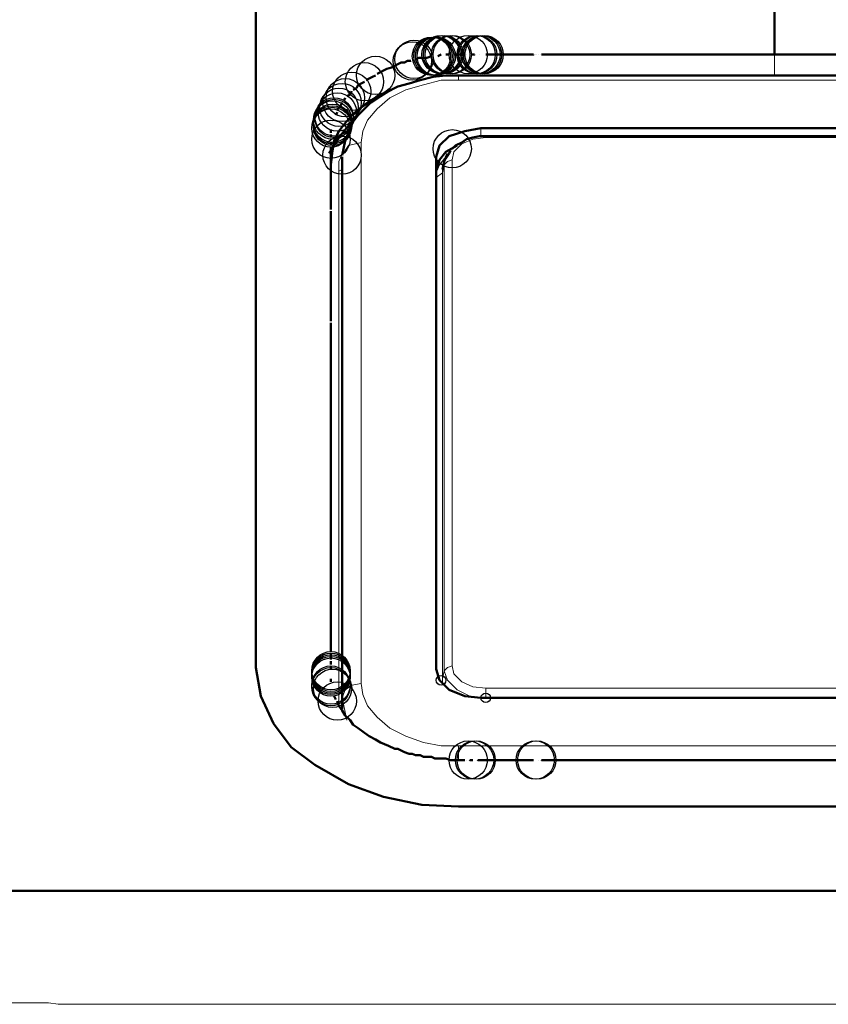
# Model space of a CAD drawing. Header units: centimetres. Extents: x -94 to 21, y -30 to 196.
# Tile 25 of 143: x -8.29 to -7.22, y -8.04 to -6.74. Entities that reach past the tile are written whole.
import ezdxf

# ---------------------------------------------------------------- set-up
doc = ezdxf.new("R2010")
doc.units = ezdxf.units.CM
doc.header["$MEASUREMENT"] = 0
doc.layers.add('Ebene 1', color=7, linetype='Continuous')

msp = doc.modelspace()

# ---------------------------------------------------------------- linework, layer by layer
at = {"layer": 'Ebene 1'}
for centre in [(-7.74328, -6.78631), (-7.74117, -6.78631), (-7.73905, -6.78631), (-7.73693, -6.78631), (-7.73058, -6.78419), (-7.72847, -6.78419), (-7.72635, -6.78419), (-7.71788, -6.78419), (-7.71577, -6.78419), (-7.6946, -6.78419), (-7.68402, -6.78419), (-7.6819, -6.78419), (-7.67767, -6.78419), (-7.67555, -6.78419), (-7.67343, -6.78419), (-7.76868, -6.79266), (-7.76657, -6.79054), (-7.81737, -6.81171), (-7.83218, -6.82017), (-7.84912, -6.83287), (-7.86605, -6.85404), (-7.86182, -6.84769), (-7.85758, -6.84134), (-7.8724, -6.86674), (-7.86817, -6.86039), (-7.87452, -6.87097), (-7.87452, -6.87521), (-7.87452, -6.87732), (-7.87452, -6.87944), (-7.8724, -6.86886), (-7.87663, -6.88156), (-7.87663, -6.89637), (-7.86182, -6.91754), (-7.71577, -6.90907), (-7.87663, -7.60122), (-7.87663, -7.60334), (-7.87663, -7.60545), (-7.87663, -7.60757), (-7.87663, -7.60969), (-7.87663, -7.62027), (-7.87663, -7.62239), (-7.87452, -7.6245), (-7.86817, -7.64144), (-7.6946, -7.71975), (-7.68613, -7.71975), (-7.68402, -7.71975), (-7.6057, -7.71975), (-7.60358, -7.71975)]:
    msp.add_ellipse(centre, major_axis=(0, 0.0254), ratio=1, dxfattribs=at)
at = {"layer": 'Ebene 1', "color": 252}
for centre in [(-7.73058, -7.61392), (-7.67132, -7.63721)]:
    msp.add_ellipse(centre, major_axis=(0, 0.00635), ratio=1, dxfattribs=at)
at = {"layer": 'Ebene 1', "lineweight": 50}
for points in [[(-7.2882, -6.78419), (-7.2882, -6.78419), (-7.2882, -6.40107), (-7.2882, -6.40107)], [(-7.97612, -6.92389), (-7.97612, -6.92389), (-7.97612, -6.59157), (-7.97612, -6.59157)], [(-7.76445, -6.79054), (-7.76445, -6.79054), (-7.76022, -6.78842), (-7.76022, -6.78842)], [(-7.74963, -6.78842), (-7.74963, -6.78842), (-7.74328, -6.78631), (-7.74328, -6.78631)], [(-7.73482, -6.78631), (-7.73482, -6.78631), (-7.73058, -6.78419), (-7.73058, -6.78419)], [(-7.2882, -6.78419), (-7.2882, -6.78419), (-7.08923, -6.78419), (-7.08923, -6.78419)], [(-7.80255, -6.80324), (-7.80255, -6.80324), (-7.7962, -6.80112), (-7.7962, -6.80112)], [(-7.7835, -6.79477), (-7.7835, -6.79477), (-7.77927, -6.79477), (-7.77927, -6.79477)], [(-7.77927, -6.79477), (-7.77927, -6.79477), (-7.77503, -6.79266), (-7.77503, -6.79266)], [(-7.8216, -6.81382), (-7.8216, -6.81382), (-7.81737, -6.81171), (-7.81737, -6.81171)], [(-7.81525, -6.80959), (-7.81525, -6.80959), (-7.81102, -6.80747), (-7.81102, -6.80747)], [(-7.81102, -6.80747), (-7.81102, -6.80747), (-7.80678, -6.80536), (-7.80678, -6.80536)], [(-7.80678, -6.80536), (-7.80678, -6.80536), (-7.80255, -6.80324), (-7.80255, -6.80324)], [(-7.74117, -6.81382), (-7.74117, -6.81382), (-7.7581, -6.81805), (-7.7581, -6.81805)], [(-7.72423, -6.8117), (-7.72423, -6.8117), (-7.74117, -6.81382), (-7.74117, -6.81382)], [(-7.7073, -6.8117), (-7.7073, -6.8117), (-7.72423, -6.8117), (-7.72423, -6.8117)], [(-7.847, -6.83076), (-7.847, -6.83076), (-7.84277, -6.82864), (-7.84277, -6.82864)], [(-7.84277, -6.82864), (-7.84277, -6.82864), (-7.84065, -6.82441), (-7.84065, -6.82441)], [(-7.84065, -6.82441), (-7.84065, -6.82441), (-7.83642, -6.82229), (-7.83642, -6.82229)], [(-7.83642, -6.82229), (-7.83642, -6.82229), (-7.83218, -6.82017), (-7.83218, -6.82017)], [(-7.78773, -6.82652), (-7.78773, -6.82652), (-7.80043, -6.83287), (-7.80043, -6.83287)], [(-7.8597, -6.84557), (-7.8597, -6.84557), (-7.85758, -6.84134), (-7.85758, -6.84134)], [(-7.85547, -6.83922), (-7.85547, -6.83922), (-7.85123, -6.83711), (-7.85123, -6.83711)], [(-7.85123, -6.83711), (-7.85123, -6.83711), (-7.84912, -6.83287), (-7.84912, -6.83287)], [(-7.81737, -6.84134), (-7.81737, -6.84134), (-7.83642, -6.85404), (-7.83642, -6.85404)], [(-7.81102, -6.83922), (-7.81102, -6.83922), (-7.82372, -6.84769), (-7.82372, -6.84769)], [(-7.7962, -6.83075), (-7.7962, -6.83075), (-7.81737, -6.84134), (-7.81737, -6.84134)], [(-7.80043, -6.83287), (-7.80043, -6.83287), (-7.81102, -6.83922), (-7.81102, -6.83922)], [(-7.86817, -6.85827), (-7.86817, -6.85827), (-7.86605, -6.85404), (-7.86605, -6.85404)], [(-7.86393, -6.85192), (-7.86393, -6.85192), (-7.86182, -6.84769), (-7.86182, -6.84769)], [(-7.83642, -6.85404), (-7.83642, -6.85404), (-7.84912, -6.86462), (-7.84912, -6.86462)], [(-7.87028, -6.86462), (-7.87028, -6.86462), (-7.86817, -6.86039), (-7.86817, -6.86039)], [(-7.84065, -6.86462), (-7.84065, -6.86462), (-7.847, -6.87309), (-7.847, -6.87309)], [(-7.84912, -6.87309), (-7.84912, -6.87309), (-7.86605, -6.89425), (-7.86605, -6.89425)], [(-7.847, -6.87309), (-7.847, -6.87309), (-7.85123, -6.88155), (-7.85123, -6.88155)], [(-7.86605, -6.88579), (-7.86605, -6.88579), (-7.8724, -6.89849), (-7.8724, -6.89849)], [(-7.85123, -6.88155), (-7.85123, -6.88155), (-7.85758, -6.89849), (-7.85758, -6.89849)], [(-7.72, -6.89214), (-7.72, -6.89214), (-7.7327, -6.90484), (-7.7327, -6.90484)], [(-7.69883, -6.88579), (-7.69883, -6.88579), (-7.72, -6.89214), (-7.72, -6.89214)], [(-7.67767, -6.88155), (-7.67767, -6.88155), (-7.69883, -6.88579), (-7.69883, -6.88579)], [(-7.67132, -6.89214), (-7.67132, -6.89214), (-7.67978, -6.89214), (-7.67978, -6.89214)], [(-6.69977, -6.88155), (-6.69977, -6.88155), (-7.67767, -6.88155), (-7.67767, -6.88155)], [(-6.70612, -6.89214), (-6.70612, -6.89214), (-7.67132, -6.89214), (-7.67132, -6.89214)], [(-7.86605, -6.89425), (-7.86605, -6.89425), (-7.87875, -6.91542), (-7.87875, -6.91542)], [(-7.8724, -6.89849), (-7.8724, -6.89849), (-7.87452, -6.91119), (-7.87452, -6.91119)], [(-7.85758, -6.89849), (-7.85758, -6.89849), (-7.86182, -6.91754), (-7.86182, -6.91754)], [(-7.7327, -6.90484), (-7.7327, -6.90484), (-7.73693, -6.91965), (-7.73693, -6.91965)], [(-7.70942, -6.90484), (-7.70942, -6.90484), (-7.72423, -6.9133), (-7.72423, -6.9133)], [(-7.71153, -6.90484), (-7.71153, -6.90484), (-7.71577, -6.90907), (-7.71577, -6.90907)], [(-7.70307, -6.9006), (-7.70307, -6.9006), (-7.71153, -6.90484), (-7.71153, -6.90484)], [(-7.69672, -6.89637), (-7.69672, -6.89637), (-7.70307, -6.9006), (-7.70307, -6.9006)], [(-7.87452, -6.91119), (-7.87452, -6.91119), (-7.87663, -6.93024), (-7.87663, -6.93024)], [(-7.86182, -6.91965), (-7.86182, -6.91965), (-7.86182, -7.6372), (-7.86182, -7.6372)], [(-7.73693, -6.91965), (-7.73693, -6.91965), (-7.73693, -7.5991), (-7.73693, -7.5991)], [(-7.72423, -6.9133), (-7.72423, -6.9133), (-7.7327, -6.92389), (-7.7327, -6.92389)], [(-7.72635, -6.926), (-7.72635, -6.926), (-7.72212, -6.91542), (-7.72212, -6.91542)], [(-7.72, -6.91542), (-7.72, -6.91542), (-7.72423, -6.92177), (-7.72423, -6.92177)], [(-7.71788, -6.91119), (-7.71788, -6.91119), (-7.72, -6.91542), (-7.72, -6.91542)], [(-7.97612, -7.59699), (-7.97612, -7.59699), (-7.97612, -6.92389), (-7.97612, -6.92389)], [(-7.7327, -6.92389), (-7.7327, -6.92389), (-7.73693, -6.93659), (-7.73693, -6.93659)], [(-7.72635, -6.926), (-7.72635, -6.926), (-7.72847, -6.93659), (-7.72847, -6.93659)], [(-7.87663, -7.58641), (-7.87663, -7.58641), (-7.87663, -7.58217), (-7.87663, -7.58217)], [(-7.96977, -7.63509), (-7.96977, -7.63509), (-7.97612, -7.59699), (-7.97612, -7.59699)], [(-7.73693, -7.5991), (-7.73693, -7.5991), (-7.7327, -7.61392), (-7.7327, -7.61392)], [(-7.7327, -7.61392), (-7.7327, -7.61392), (-7.72, -7.62662), (-7.72, -7.62662)], [(-7.95283, -7.67107), (-7.95283, -7.67107), (-7.96977, -7.63509), (-7.96977, -7.63509)], [(-7.87028, -7.63932), (-7.87028, -7.63932), (-7.8724, -7.63509), (-7.8724, -7.63509)], [(-7.86182, -7.6372), (-7.86182, -7.6372), (-7.86182, -7.65202), (-7.86182, -7.65202)], [(-7.72, -7.62662), (-7.72, -7.62662), (-7.69883, -7.63509), (-7.69883, -7.63509)], [(-7.69883, -7.63509), (-7.69883, -7.63509), (-7.67767, -7.6372), (-7.67767, -7.6372)], [(-7.67767, -7.6372), (-7.67767, -7.6372), (-6.69977, -7.6372), (-6.69977, -7.6372)], [(-7.86605, -7.64779), (-7.86605, -7.64779), (-7.86817, -7.64144), (-7.86817, -7.64144)], [(-7.85123, -7.66684), (-7.85123, -7.66684), (-7.85758, -7.66049), (-7.85758, -7.66049)], [(-7.92955, -7.70282), (-7.92955, -7.70282), (-7.95283, -7.67107), (-7.95283, -7.67107)], [(-7.847, -7.67319), (-7.847, -7.67319), (-7.85123, -7.66684), (-7.85123, -7.66684)], [(-7.84065, -7.67742), (-7.84065, -7.67742), (-7.847, -7.67319), (-7.847, -7.67319)], [(-7.83218, -7.68377), (-7.83218, -7.68377), (-7.84065, -7.67742), (-7.84065, -7.67742)], [(-7.82583, -7.688), (-7.82583, -7.688), (-7.83218, -7.68377), (-7.83218, -7.68377)], [(-7.81737, -7.69224), (-7.81737, -7.69224), (-7.82583, -7.688), (-7.82583, -7.688)], [(-7.8978, -7.72611), (-7.8978, -7.72611), (-7.92955, -7.70282), (-7.92955, -7.70282)], [(-7.81102, -7.69647), (-7.81102, -7.69647), (-7.81737, -7.69224), (-7.81737, -7.69224)], [(-7.80043, -7.7007), (-7.80043, -7.7007), (-7.81102, -7.69647), (-7.81102, -7.69647)], [(-7.79197, -7.70494), (-7.79197, -7.70494), (-7.80043, -7.7007), (-7.80043, -7.7007)], [(-7.78773, -7.70494), (-7.78773, -7.70494), (-7.79197, -7.70494), (-7.79197, -7.70494)], [(-7.7835, -7.70705), (-7.7835, -7.70705), (-7.78773, -7.70494), (-7.78773, -7.70494)], [(-7.77927, -7.70917), (-7.77927, -7.70917), (-7.7835, -7.70705), (-7.7835, -7.70705)], [(-7.77292, -7.71129), (-7.77292, -7.71129), (-7.77927, -7.70917), (-7.77927, -7.70917)], [(-7.76868, -7.71129), (-7.76868, -7.71129), (-7.77292, -7.71129), (-7.77292, -7.71129)], [(-7.76445, -7.7134), (-7.76445, -7.7134), (-7.76868, -7.71129), (-7.76868, -7.71129)], [(-7.7581, -7.7134), (-7.7581, -7.7134), (-7.76445, -7.7134), (-7.76445, -7.7134)], [(-7.75387, -7.71552), (-7.75387, -7.71552), (-7.7581, -7.7134), (-7.7581, -7.7134)], [(-7.73905, -7.71764), (-7.73905, -7.71764), (-7.74328, -7.71552), (-7.74328, -7.71552)], [(-7.85335, -7.75151), (-7.85335, -7.75151), (-7.8978, -7.72611), (-7.8978, -7.72611)], [(-7.71788, -7.71975), (-7.71788, -7.71975), (-7.72423, -7.71764), (-7.72423, -7.71764)], [(-7.80678, -7.76844), (-7.80678, -7.76844), (-7.85335, -7.75151), (-7.85335, -7.75151)], [(-7.75598, -7.77902), (-7.75598, -7.77902), (-7.80678, -7.76844), (-7.80678, -7.76844)], [(-7.7073, -7.78114), (-7.7073, -7.78114), (-7.75598, -7.77902), (-7.75598, -7.77902)], [(-7.2882, -7.78114), (-7.2882, -7.78114), (-7.7073, -7.78114), (-7.7073, -7.78114)], [(-7.18872, -7.78114), (-7.18872, -7.78114), (-7.2882, -7.78114), (-7.2882, -7.78114)]]:
    msp.add_open_spline(points, degree=3, dxfattribs=at)
for points, knots in [([(-7.76022, -6.78842), (-7.76022, -6.78842), (-7.75387, -6.78842), (-7.75387, -6.78842), (-7.75387, -6.78842), (-7.74963, -6.78842), (-7.74963, -6.78842)], [0, 0, 0, 0, 0.5, 0.5, 0.5, 1, 1, 1, 1]), ([(-7.72423, -6.78419), (-7.72423, -6.78419), (-7.72, -6.78419), (-7.72, -6.78419), (-7.72, -6.78419), (-7.72, -6.78419), (-7.72, -6.78419)], [0, 0, 0, 0, 0.5, 0.5, 0.5, 1, 1, 1, 1]), ([(-7.71365, -6.78419), (-7.71365, -6.78419), (-7.7073, -6.78419), (-7.7073, -6.78419), (-7.7073, -6.78419), (-7.70307, -6.78419), (-7.70307, -6.78419), (-7.70307, -6.78419), (-7.69883, -6.78419), (-7.69883, -6.78419), (-7.69883, -6.78419), (-7.69883, -6.78419), (-7.69883, -6.78419)], [0, 0, 0, 0, 0.25, 0.25, 0.25, 0.5, 0.5, 0.5, 0.75, 0.75, 0.75, 1, 1, 1, 1]), ([(-7.69672, -6.78419), (-7.69672, -6.78419), (-7.69672, -6.78419), (-7.69672, -6.78419), (-7.69672, -6.78419), (-7.69672, -6.78419), (-7.69672, -6.78419)], [0, 0, 0, 0, 0.5, 0.5, 0.5, 1, 1, 1, 1]), ([(-7.69248, -6.78419), (-7.69248, -6.78419), (-7.69248, -6.78419), (-7.69248, -6.78419), (-7.69248, -6.78419), (-7.69248, -6.78419), (-7.69248, -6.78419)], [0, 0, 0, 0, 0.5, 0.5, 0.5, 1, 1, 1, 1]), ([(-7.69037, -6.78419), (-7.69037, -6.78419), (-7.68613, -6.78419), (-7.68613, -6.78419), (-7.68613, -6.78419), (-7.68613, -6.78419), (-7.68613, -6.78419)], [0, 0, 0, 0, 0.5, 0.5, 0.5, 1, 1, 1, 1]), ([(-7.67978, -6.78419), (-7.67978, -6.78419), (-7.67978, -6.78419), (-7.67978, -6.78419), (-7.67978, -6.78419), (-7.67978, -6.78419), (-7.67978, -6.78419)], [0, 0, 0, 0, 0.5, 0.5, 0.5, 1, 1, 1, 1]), ([(-7.67132, -6.78419), (-7.67132, -6.78419), (-7.66073, -6.78419), (-7.66073, -6.78419), (-7.66073, -6.78419), (-7.65015, -6.78419), (-7.65015, -6.78419), (-7.65015, -6.78419), (-7.63957, -6.78419), (-7.63957, -6.78419), (-7.63957, -6.78419), (-7.62898, -6.78419), (-7.62898, -6.78419), (-7.62898, -6.78419), (-7.6184, -6.78419), (-7.6184, -6.78419), (-7.6184, -6.78419), (-7.60782, -6.78419), (-7.60782, -6.78419), (-7.60782, -6.78419), (-7.60782, -6.78419), (-7.60782, -6.78419)], [0, 0, 0, 0, 0.1428571, 0.1428571, 0.1428571, 0.2857143, 0.2857143, 0.2857143, 0.4285714, 0.4285714, 0.4285714, 0.5714286, 0.5714286, 0.5714286, 0.7142857, 0.7142857, 0.7142857, 0.8571429, 0.8571429, 0.8571429, 1, 1, 1, 1]), ([(-7.6057, -6.78419), (-7.6057, -6.78419), (-7.6057, -6.78419), (-7.6057, -6.78419), (-7.6057, -6.78419), (-7.6057, -6.78419), (-7.6057, -6.78419)], [0, 0, 0, 0, 0.5, 0.5, 0.5, 1, 1, 1, 1]), ([(-7.60358, -6.78419), (-7.60358, -6.78419), (-7.60358, -6.78419), (-7.60358, -6.78419), (-7.60358, -6.78419), (-7.60358, -6.78419), (-7.60358, -6.78419)], [0, 0, 0, 0, 0.5, 0.5, 0.5, 1, 1, 1, 1]), ([(-7.60147, -6.78419), (-7.60147, -6.78419), (-7.60147, -6.78419), (-7.60147, -6.78419), (-7.60147, -6.78419), (-7.60147, -6.78419), (-7.60147, -6.78419), (-7.60147, -6.78419), (-7.60147, -6.78419), (-7.60147, -6.78419)], [0, 0, 0, 0, 0.3333333, 0.3333333, 0.3333333, 0.6666667, 0.6666667, 0.6666667, 1, 1, 1, 1]), ([(-7.59935, -6.78419), (-7.59935, -6.78419), (-7.59935, -6.78419), (-7.59935, -6.78419), (-7.59935, -6.78419), (-7.59935, -6.78419), (-7.59935, -6.78419)], [0, 0, 0, 0, 0.5, 0.5, 0.5, 1, 1, 1, 1]), ([(-7.59723, -6.78419), (-7.59723, -6.78419), (-7.593, -6.78419), (-7.593, -6.78419), (-7.593, -6.78419), (-7.58665, -6.78419), (-7.58665, -6.78419), (-7.58665, -6.78419), (-7.57607, -6.78419), (-7.57607, -6.78419), (-7.57607, -6.78419), (-7.56548, -6.78419), (-7.56548, -6.78419), (-7.56548, -6.78419), (-7.54432, -6.78419), (-7.54432, -6.78419), (-7.54432, -6.78419), (-7.52315, -6.78419), (-7.52315, -6.78419), (-7.52315, -6.78419), (-7.5041, -6.78419), (-7.5041, -6.78419), (-7.5041, -6.78419), (-7.48293, -6.78419), (-7.48293, -6.78419), (-7.48293, -6.78419), (-7.46177, -6.78419), (-7.46177, -6.78419), (-7.46177, -6.78419), (-7.4406, -6.78419), (-7.4406, -6.78419), (-7.4406, -6.78419), (-7.39827, -6.78419), (-7.39827, -6.78419), (-7.39827, -6.78419), (-7.35593, -6.78419), (-7.35593, -6.78419), (-7.35593, -6.78419), (-7.32207, -6.78419), (-7.32207, -6.78419), (-7.32207, -6.78419), (-7.2882, -6.78419), (-7.2882, -6.78419)], [0, 0, 0, 0, 0.0714286, 0.0714286, 0.0714286, 0.1428571, 0.1428571, 0.1428571, 0.2142857, 0.2142857, 0.2142857, 0.2857143, 0.2857143, 0.2857143, 0.3571429, 0.3571429, 0.3571429, 0.4285714, 0.4285714, 0.4285714, 0.5, 0.5, 0.5, 0.5714286, 0.5714286, 0.5714286, 0.6428571, 0.6428571, 0.6428571, 0.7142857, 0.7142857, 0.7142857, 0.7857143, 0.7857143, 0.7857143, 0.8571429, 0.8571429, 0.8571429, 0.9285714, 0.9285714, 0.9285714, 1, 1, 1, 1]), ([(-7.7962, -6.80112), (-7.7962, -6.80112), (-7.79197, -6.79901), (-7.79197, -6.79901), (-7.79197, -6.79901), (-7.78773, -6.79689), (-7.78773, -6.79689), (-7.78773, -6.79689), (-7.7835, -6.79477), (-7.7835, -6.79477)], [0, 0, 0, 0, 0.3333333, 0.3333333, 0.3333333, 0.6666667, 0.6666667, 0.6666667, 1, 1, 1, 1]), ([(-7.77503, -6.79266), (-7.77503, -6.79266), (-7.7708, -6.79266), (-7.7708, -6.79266), (-7.7708, -6.79266), (-7.7708, -6.79266), (-7.7708, -6.79266)], [0, 0, 0, 0, 0.5, 0.5, 0.5, 1, 1, 1, 1]), ([(-7.83007, -6.81806), (-7.83007, -6.81806), (-7.82583, -6.81594), (-7.82583, -6.81594), (-7.82583, -6.81594), (-7.8216, -6.81382), (-7.8216, -6.81382)], [0, 0, 0, 0, 0.5, 0.5, 0.5, 1, 1, 1, 1]), ([(-6.65108, -6.8117), (-6.65108, -6.8117), (-6.67013, -6.8117), (-6.67013, -6.8117), (-6.67013, -6.8117), (-7.7073, -6.8117), (-7.7073, -6.8117)], [0, 0, 0, 0, 0.5, 0.5, 0.5, 1, 1, 1, 1]), ([(-7.7581, -6.81805), (-7.7581, -6.81805), (-7.77292, -6.82229), (-7.77292, -6.82229), (-7.77292, -6.82229), (-7.78773, -6.82652), (-7.78773, -6.82652)], [0, 0, 0, 0, 0.5, 0.5, 0.5, 1, 1, 1, 1]), ([(-7.82372, -6.84769), (-7.82372, -6.84769), (-7.83218, -6.85615), (-7.83218, -6.85615), (-7.83218, -6.85615), (-7.84065, -6.86462), (-7.84065, -6.86462)], [0, 0, 0, 0, 0.5, 0.5, 0.5, 1, 1, 1, 1]), ([(-7.84912, -6.86462), (-7.84912, -6.86462), (-7.85758, -6.87521), (-7.85758, -6.87521), (-7.85758, -6.87521), (-7.86605, -6.88579), (-7.86605, -6.88579)], [0, 0, 0, 0, 0.5, 0.5, 0.5, 1, 1, 1, 1]), ([(-7.87452, -6.87309), (-7.87452, -6.87309), (-7.87452, -6.87309), (-7.87452, -6.87309), (-7.87452, -6.87309), (-7.87452, -6.87309), (-7.87452, -6.87309), (-7.87452, -6.87309), (-7.87452, -6.87309), (-7.87452, -6.87309)], [0, 0, 0, 0, 0.3333333, 0.3333333, 0.3333333, 0.6666667, 0.6666667, 0.6666667, 1, 1, 1, 1]), ([(-7.8724, -6.87097), (-7.8724, -6.87097), (-7.8724, -6.87097), (-7.8724, -6.87097), (-7.8724, -6.87097), (-7.8724, -6.87097), (-7.8724, -6.87097), (-7.8724, -6.87097), (-7.8724, -6.87097), (-7.8724, -6.87097)], [0, 0, 0, 0, 0.3333333, 0.3333333, 0.3333333, 0.6666667, 0.6666667, 0.6666667, 1, 1, 1, 1]), ([(-7.87663, -6.88791), (-7.87663, -6.88791), (-7.87663, -6.88367), (-7.87663, -6.88367), (-7.87663, -6.88367), (-7.87663, -6.88367), (-7.87663, -6.88367)], [0, 0, 0, 0, 0.5, 0.5, 0.5, 1, 1, 1, 1]), ([(-7.87663, -6.89426), (-7.87663, -6.89426), (-7.87663, -6.89002), (-7.87663, -6.89002), (-7.87663, -6.89002), (-7.87663, -6.89002), (-7.87663, -6.89002)], [0, 0, 0, 0, 0.5, 0.5, 0.5, 1, 1, 1, 1]), ([(-7.67978, -6.89214), (-7.67978, -6.89214), (-7.68825, -6.89425), (-7.68825, -6.89425), (-7.68825, -6.89425), (-7.69672, -6.89637), (-7.69672, -6.89637)], [0, 0, 0, 0, 0.5, 0.5, 0.5, 1, 1, 1, 1]), ([(-7.87663, -6.89849), (-7.87663, -6.89849), (-7.87663, -6.89849), (-7.87663, -6.89849), (-7.87663, -6.89849), (-7.87663, -6.89849), (-7.87663, -6.89849)], [0, 0, 0, 0, 0.5, 0.5, 0.5, 1, 1, 1, 1]), ([(-7.87663, -6.90484), (-7.87663, -6.90484), (-7.87663, -6.90061), (-7.87663, -6.90061), (-7.87663, -6.90061), (-7.87663, -6.90061), (-7.87663, -6.90061)], [0, 0, 0, 0, 0.5, 0.5, 0.5, 1, 1, 1, 1]), ([(-7.87663, -6.98951), (-7.87663, -6.98951), (-7.87663, -6.98527), (-7.87663, -6.98527), (-7.87663, -6.98527), (-7.87663, -6.98104), (-7.87663, -6.98104), (-7.87663, -6.98104), (-7.87663, -6.97469), (-7.87663, -6.97469), (-7.87663, -6.97469), (-7.87663, -6.96834), (-7.87663, -6.96834), (-7.87663, -6.96834), (-7.87663, -6.96199), (-7.87663, -6.96199), (-7.87663, -6.96199), (-7.87663, -6.95564), (-7.87663, -6.95564), (-7.87663, -6.95564), (-7.87663, -6.94082), (-7.87663, -6.94082), (-7.87663, -6.94082), (-7.87663, -6.92812), (-7.87663, -6.92812), (-7.87663, -6.92812), (-7.87663, -6.92177), (-7.87663, -6.92177), (-7.87663, -6.92177), (-7.87663, -6.91542), (-7.87663, -6.91542), (-7.87663, -6.91542), (-7.87663, -6.91119), (-7.87663, -6.91119), (-7.87663, -6.91119), (-7.87663, -6.90696), (-7.87663, -6.90696), (-7.87663, -6.90696), (-7.87663, -6.90696), (-7.87663, -6.90696)], [0, 0, 0, 0, 0.0769231, 0.0769231, 0.0769231, 0.1538462, 0.1538462, 0.1538462, 0.2307692, 0.2307692, 0.2307692, 0.3076923, 0.3076923, 0.3076923, 0.3846154, 0.3846154, 0.3846154, 0.4615385, 0.4615385, 0.4615385, 0.5384615, 0.5384615, 0.5384615, 0.6153846, 0.6153846, 0.6153846, 0.6923077, 0.6923077, 0.6923077, 0.7692308, 0.7692308, 0.7692308, 0.8461538, 0.8461538, 0.8461538, 0.9230769, 0.9230769, 0.9230769, 1, 1, 1, 1]), ([(-7.87663, -7.13767), (-7.87663, -7.13767), (-7.87663, -7.13344), (-7.87663, -7.13344), (-7.87663, -7.13344), (-7.87663, -7.12921), (-7.87663, -7.12921), (-7.87663, -7.12921), (-7.87663, -7.12286), (-7.87663, -7.12286), (-7.87663, -7.12286), (-7.87663, -7.11651), (-7.87663, -7.11651), (-7.87663, -7.11651), (-7.87663, -7.11016), (-7.87663, -7.11016), (-7.87663, -7.11016), (-7.87663, -7.10381), (-7.87663, -7.10381), (-7.87663, -7.10381), (-7.87663, -7.09746), (-7.87663, -7.09746), (-7.87663, -7.09746), (-7.87663, -7.08899), (-7.87663, -7.08899), (-7.87663, -7.08899), (-7.87663, -7.06359), (-7.87663, -7.06359), (-7.87663, -7.06359), (-7.87663, -7.03607), (-7.87663, -7.03607), (-7.87663, -7.03607), (-7.87663, -7.02126), (-7.87663, -7.02126), (-7.87663, -7.02126), (-7.87663, -7.00856), (-7.87663, -7.00856), (-7.87663, -7.00856), (-7.87663, -7.00221), (-7.87663, -7.00221), (-7.87663, -7.00221), (-7.87663, -6.99586), (-7.87663, -6.99586), (-7.87663, -6.99586), (-7.87663, -6.99162), (-7.87663, -6.99162), (-7.87663, -6.99162), (-7.87663, -6.99162), (-7.87663, -6.99162)], [0, 0, 0, 0, 0.0625, 0.0625, 0.0625, 0.125, 0.125, 0.125, 0.1875, 0.1875, 0.1875, 0.25, 0.25, 0.25, 0.3125, 0.3125, 0.3125, 0.375, 0.375, 0.375, 0.4375, 0.4375, 0.4375, 0.5, 0.5, 0.5, 0.5625, 0.5625, 0.5625, 0.625, 0.625, 0.625, 0.6875, 0.6875, 0.6875, 0.75, 0.75, 0.75, 0.8125, 0.8125, 0.8125, 0.875, 0.875, 0.875, 0.9375, 0.9375, 0.9375, 1, 1, 1, 1]), ([(-7.87663, -7.57582), (-7.87663, -7.57582), (-7.87663, -7.56947), (-7.87663, -7.56947), (-7.87663, -7.56947), (-7.87663, -7.56101), (-7.87663, -7.56101), (-7.87663, -7.56101), (-7.87663, -7.55466), (-7.87663, -7.55466), (-7.87663, -7.55466), (-7.87663, -7.54831), (-7.87663, -7.54831), (-7.87663, -7.54831), (-7.87663, -7.53561), (-7.87663, -7.53561), (-7.87663, -7.53561), (-7.87663, -7.52079), (-7.87663, -7.52079), (-7.87663, -7.52079), (-7.87663, -7.49327), (-7.87663, -7.49327), (-7.87663, -7.49327), (-7.87663, -7.46787), (-7.87663, -7.46787), (-7.87663, -7.46787), (-7.87663, -7.41284), (-7.87663, -7.41284), (-7.87663, -7.41284), (-7.87663, -7.35992), (-7.87663, -7.35992), (-7.87663, -7.35992), (-7.87663, -7.30489), (-7.87663, -7.30489), (-7.87663, -7.30489), (-7.87663, -7.25197), (-7.87663, -7.25197), (-7.87663, -7.25197), (-7.87663, -7.22446), (-7.87663, -7.22446), (-7.87663, -7.22446), (-7.87663, -7.19694), (-7.87663, -7.19694), (-7.87663, -7.19694), (-7.87663, -7.17154), (-7.87663, -7.17154), (-7.87663, -7.17154), (-7.87663, -7.14402), (-7.87663, -7.14402), (-7.87663, -7.14402), (-7.87663, -7.13979), (-7.87663, -7.13979), (-7.87663, -7.13979), (-7.87663, -7.13979), (-7.87663, -7.13979)], [0, 0, 0, 0, 0.0555556, 0.0555556, 0.0555556, 0.1111111, 0.1111111, 0.1111111, 0.1666667, 0.1666667, 0.1666667, 0.2222222, 0.2222222, 0.2222222, 0.2777778, 0.2777778, 0.2777778, 0.3333333, 0.3333333, 0.3333333, 0.3888889, 0.3888889, 0.3888889, 0.4444444, 0.4444444, 0.4444444, 0.5, 0.5, 0.5, 0.5555556, 0.5555556, 0.5555556, 0.6111111, 0.6111111, 0.6111111, 0.6666667, 0.6666667, 0.6666667, 0.7222222, 0.7222222, 0.7222222, 0.7777778, 0.7777778, 0.7777778, 0.8333333, 0.8333333, 0.8333333, 0.8888889, 0.8888889, 0.8888889, 0.9444444, 0.9444444, 0.9444444, 1, 1, 1, 1]), ([(-7.87663, -7.58217), (-7.87663, -7.58217), (-7.87663, -7.57794), (-7.87663, -7.57794), (-7.87663, -7.57794), (-7.87663, -7.57794), (-7.87663, -7.57794)], [0, 0, 0, 0, 0.5, 0.5, 0.5, 1, 1, 1, 1]), ([(-7.87663, -7.59276), (-7.87663, -7.59276), (-7.87663, -7.58852), (-7.87663, -7.58852), (-7.87663, -7.58852), (-7.87663, -7.58852), (-7.87663, -7.58852)], [0, 0, 0, 0, 0.5, 0.5, 0.5, 1, 1, 1, 1]), ([(-7.87663, -7.59911), (-7.87663, -7.59911), (-7.87663, -7.59487), (-7.87663, -7.59487), (-7.87663, -7.59487), (-7.87663, -7.59487), (-7.87663, -7.59487)], [0, 0, 0, 0, 0.5, 0.5, 0.5, 1, 1, 1, 1]), ([(-7.87663, -7.61604), (-7.87663, -7.61604), (-7.87663, -7.6118), (-7.87663, -7.6118), (-7.87663, -7.6118), (-7.87663, -7.6118), (-7.87663, -7.6118)], [0, 0, 0, 0, 0.5, 0.5, 0.5, 1, 1, 1, 1]), ([(-7.87663, -7.61815), (-7.87663, -7.61815), (-7.87663, -7.61815), (-7.87663, -7.61815), (-7.87663, -7.61815), (-7.87663, -7.61815), (-7.87663, -7.61815)], [0, 0, 0, 0, 0.5, 0.5, 0.5, 1, 1, 1, 1]), ([(-7.87452, -7.62662), (-7.87452, -7.62662), (-7.87452, -7.62662), (-7.87452, -7.62662), (-7.87452, -7.62662), (-7.87452, -7.62662), (-7.87452, -7.62662), (-7.87452, -7.62662), (-7.87452, -7.62662), (-7.87452, -7.62662)], [0, 0, 0, 0, 0.3333333, 0.3333333, 0.3333333, 0.6666667, 0.6666667, 0.6666667, 1, 1, 1, 1]), ([(-7.87452, -7.62874), (-7.87452, -7.62874), (-7.87452, -7.62874), (-7.87452, -7.62874), (-7.87452, -7.62874), (-7.87452, -7.62874), (-7.87452, -7.62874)], [0, 0, 0, 0, 0.5, 0.5, 0.5, 1, 1, 1, 1]), ([(-7.87452, -7.63085), (-7.87452, -7.63085), (-7.87452, -7.63085), (-7.87452, -7.63085), (-7.87452, -7.63085), (-7.87452, -7.63085), (-7.87452, -7.63085), (-7.87452, -7.63085), (-7.87452, -7.63085), (-7.87452, -7.63085)], [0, 0, 0, 0, 0.3333333, 0.3333333, 0.3333333, 0.6666667, 0.6666667, 0.6666667, 1, 1, 1, 1]), ([(-7.8724, -7.63085), (-7.8724, -7.63085), (-7.8724, -7.63085), (-7.8724, -7.63085), (-7.8724, -7.63085), (-7.8724, -7.63085), (-7.8724, -7.63085), (-7.8724, -7.63085), (-7.8724, -7.63085), (-7.8724, -7.63085)], [0, 0, 0, 0, 0.3333333, 0.3333333, 0.3333333, 0.6666667, 0.6666667, 0.6666667, 1, 1, 1, 1]), ([(-7.8724, -7.63297), (-7.8724, -7.63297), (-7.8724, -7.63297), (-7.8724, -7.63297), (-7.8724, -7.63297), (-7.8724, -7.63297), (-7.8724, -7.63297)], [0, 0, 0, 0, 0.5, 0.5, 0.5, 1, 1, 1, 1]), ([(-7.8724, -7.63509), (-7.8724, -7.63509), (-7.8724, -7.63509), (-7.8724, -7.63509), (-7.8724, -7.63509), (-7.8724, -7.63509), (-7.8724, -7.63509)], [0, 0, 0, 0, 0.5, 0.5, 0.5, 1, 1, 1, 1]), ([(-7.85758, -7.66049), (-7.85758, -7.66049), (-7.86182, -7.65414), (-7.86182, -7.65414), (-7.86182, -7.65414), (-7.86605, -7.64779), (-7.86605, -7.64779)], [0, 0, 0, 0, 0.5, 0.5, 0.5, 1, 1, 1, 1]), ([(-7.74328, -7.71552), (-7.74328, -7.71552), (-7.74963, -7.71552), (-7.74963, -7.71552), (-7.74963, -7.71552), (-7.75387, -7.71552), (-7.75387, -7.71552)], [0, 0, 0, 0, 0.5, 0.5, 0.5, 1, 1, 1, 1]), ([(-7.72423, -7.71764), (-7.72423, -7.71764), (-7.72847, -7.71764), (-7.72847, -7.71764), (-7.72847, -7.71764), (-7.7327, -7.71764), (-7.7327, -7.71764), (-7.7327, -7.71764), (-7.73905, -7.71764), (-7.73905, -7.71764)], [0, 0, 0, 0, 0.3333333, 0.3333333, 0.3333333, 0.6666667, 0.6666667, 0.6666667, 1, 1, 1, 1]), ([(-7.69883, -7.71975), (-7.69883, -7.71975), (-7.70307, -7.71975), (-7.70307, -7.71975), (-7.70307, -7.71975), (-7.7073, -7.71975), (-7.7073, -7.71975), (-7.7073, -7.71975), (-7.71365, -7.71975), (-7.71365, -7.71975), (-7.71365, -7.71975), (-7.71788, -7.71975), (-7.71788, -7.71975)], [0, 0, 0, 0, 0.25, 0.25, 0.25, 0.5, 0.5, 0.5, 0.75, 0.75, 0.75, 1, 1, 1, 1]), ([(-7.69672, -7.71975), (-7.69672, -7.71975), (-7.69672, -7.71975), (-7.69672, -7.71975), (-7.69672, -7.71975), (-7.69672, -7.71975), (-7.69672, -7.71975)], [0, 0, 0, 0, 0.5, 0.5, 0.5, 1, 1, 1, 1]), ([(-7.68825, -7.71975), (-7.68825, -7.71975), (-7.69248, -7.71975), (-7.69248, -7.71975), (-7.69248, -7.71975), (-7.69248, -7.71975), (-7.69248, -7.71975), (-7.69248, -7.71975), (-7.69248, -7.71975), (-7.69248, -7.71975)], [0, 0, 0, 0, 0.3333333, 0.3333333, 0.3333333, 0.6666667, 0.6666667, 0.6666667, 1, 1, 1, 1]), ([(-7.60782, -7.71975), (-7.60782, -7.71975), (-7.61417, -7.71975), (-7.61417, -7.71975), (-7.61417, -7.71975), (-7.6184, -7.71975), (-7.6184, -7.71975), (-7.6184, -7.71975), (-7.62263, -7.71975), (-7.62263, -7.71975), (-7.62263, -7.71975), (-7.62898, -7.71975), (-7.62898, -7.71975), (-7.62898, -7.71975), (-7.63957, -7.71975), (-7.63957, -7.71975), (-7.63957, -7.71975), (-7.65015, -7.71975), (-7.65015, -7.71975), (-7.65015, -7.71975), (-7.66073, -7.71975), (-7.66073, -7.71975), (-7.66073, -7.71975), (-7.67132, -7.71975), (-7.67132, -7.71975), (-7.67132, -7.71975), (-7.67555, -7.71975), (-7.67555, -7.71975), (-7.67555, -7.71975), (-7.6819, -7.71975), (-7.6819, -7.71975), (-7.6819, -7.71975), (-7.6819, -7.71975), (-7.6819, -7.71975)], [0, 0, 0, 0, 0.0909091, 0.0909091, 0.0909091, 0.1818182, 0.1818182, 0.1818182, 0.2727273, 0.2727273, 0.2727273, 0.3636364, 0.3636364, 0.3636364, 0.4545455, 0.4545455, 0.4545455, 0.5454545, 0.5454545, 0.5454545, 0.6363636, 0.6363636, 0.6363636, 0.7272727, 0.7272727, 0.7272727, 0.8181818, 0.8181818, 0.8181818, 0.9090909, 0.9090909, 0.9090909, 1, 1, 1, 1]), ([(-7.60147, -7.71975), (-7.60147, -7.71975), (-7.60147, -7.71975), (-7.60147, -7.71975), (-7.60147, -7.71975), (-7.60147, -7.71975), (-7.60147, -7.71975), (-7.60147, -7.71975), (-7.60147, -7.71975), (-7.60147, -7.71975)], [0, 0, 0, 0, 0.3333333, 0.3333333, 0.3333333, 0.6666667, 0.6666667, 0.6666667, 1, 1, 1, 1]), ([(-7.59935, -7.71975), (-7.59935, -7.71975), (-7.59935, -7.71975), (-7.59935, -7.71975), (-7.59935, -7.71975), (-7.59935, -7.71975), (-7.59935, -7.71975)], [0, 0, 0, 0, 0.5, 0.5, 0.5, 1, 1, 1, 1]), ([(-6.77808, -7.71975), (-6.77808, -7.71975), (-6.77808, -7.71975), (-6.77808, -7.71975), (-6.77808, -7.71975), (-6.78443, -7.71975), (-6.78443, -7.71975), (-6.78443, -7.71975), (-6.78867, -7.71975), (-6.78867, -7.71975), (-6.78867, -7.71975), (-6.79925, -7.71975), (-6.79925, -7.71975), (-6.79925, -7.71975), (-6.80983, -7.71975), (-6.80983, -7.71975), (-6.80983, -7.71975), (-6.831, -7.71975), (-6.831, -7.71975), (-6.831, -7.71975), (-6.85217, -7.71975), (-6.85217, -7.71975), (-6.85217, -7.71975), (-7.01938, -7.71975), (-7.01938, -7.71975), (-7.01938, -7.71975), (-7.18872, -7.71975), (-7.18872, -7.71975), (-7.18872, -7.71975), (-7.35593, -7.71975), (-7.35593, -7.71975), (-7.35593, -7.71975), (-7.52315, -7.71975), (-7.52315, -7.71975), (-7.52315, -7.71975), (-7.54432, -7.71975), (-7.54432, -7.71975), (-7.54432, -7.71975), (-7.56548, -7.71975), (-7.56548, -7.71975), (-7.56548, -7.71975), (-7.57607, -7.71975), (-7.57607, -7.71975), (-7.57607, -7.71975), (-7.58665, -7.71975), (-7.58665, -7.71975), (-7.58665, -7.71975), (-7.593, -7.71975), (-7.593, -7.71975), (-7.593, -7.71975), (-7.59723, -7.71975), (-7.59723, -7.71975), (-7.59723, -7.71975), (-7.59723, -7.71975), (-7.59723, -7.71975)], [0, 0, 0, 0, 0.0555556, 0.0555556, 0.0555556, 0.1111111, 0.1111111, 0.1111111, 0.1666667, 0.1666667, 0.1666667, 0.2222222, 0.2222222, 0.2222222, 0.2777778, 0.2777778, 0.2777778, 0.3333333, 0.3333333, 0.3333333, 0.3888889, 0.3888889, 0.3888889, 0.4444444, 0.4444444, 0.4444444, 0.5, 0.5, 0.5, 0.5555556, 0.5555556, 0.5555556, 0.6111111, 0.6111111, 0.6111111, 0.6666667, 0.6666667, 0.6666667, 0.7222222, 0.7222222, 0.7222222, 0.7777778, 0.7777778, 0.7777778, 0.8333333, 0.8333333, 0.8333333, 0.8888889, 0.8888889, 0.8888889, 0.9444444, 0.9444444, 0.9444444, 1, 1, 1, 1]), ([(-7.18872, -7.89332), (-7.18872, -7.89332), (-7.59723, -7.89332), (-7.59723, -7.89332), (-7.59723, -7.89332), (-8.00787, -7.89332), (-8.00787, -7.89332), (-8.00787, -7.89332), (-8.05867, -7.89332), (-8.05867, -7.89332), (-8.05867, -7.89332), (-8.10947, -7.89332), (-8.10947, -7.89332), (-8.10947, -7.89332), (-8.13487, -7.89332), (-8.13487, -7.89332), (-8.13487, -7.89332), (-8.16027, -7.89332), (-8.16027, -7.89332), (-8.16027, -7.89332), (-8.18567, -7.89332), (-8.18567, -7.89332), (-8.18567, -7.89332), (-8.21107, -7.89332), (-8.21107, -7.89332), (-8.21107, -7.89332), (-8.22377, -7.89332), (-8.22377, -7.89332), (-8.22377, -7.89332), (-8.23647, -7.89332), (-8.23647, -7.89332), (-8.23647, -7.89332), (-8.24917, -7.89332), (-8.24917, -7.89332), (-8.24917, -7.89332), (-8.26187, -7.89332), (-8.26187, -7.89332), (-8.26187, -7.89332), (-8.26822, -7.89332), (-8.26822, -7.89332), (-8.26822, -7.89332), (-8.27668, -7.89332), (-8.27668, -7.89332), (-8.27668, -7.89332), (-8.28303, -7.89332), (-8.28303, -7.89332), (-8.28303, -7.89332), (-8.28938, -7.89332), (-8.28938, -7.89332), (-8.28938, -7.89332), (-8.29573, -7.89332), (-8.29573, -7.89332), (-8.29573, -7.89332), (-8.30208, -7.89332), (-8.30208, -7.89332), (-8.30208, -7.89332), (-8.30843, -7.89332), (-8.30843, -7.89332), (-8.30843, -7.89332), (-8.31478, -7.89332), (-8.31478, -7.89332), (-8.31478, -7.89332), (-8.31478, -7.89332), (-8.31478, -7.89332), (-8.31478, -7.89332), (-8.31478, -7.89332), (-8.31478, -7.89332)], [0, 0, 0, 0, 0.0454545, 0.0454545, 0.0454545, 0.0909091, 0.0909091, 0.0909091, 0.1363636, 0.1363636, 0.1363636, 0.1818182, 0.1818182, 0.1818182, 0.2272727, 0.2272727, 0.2272727, 0.2727273, 0.2727273, 0.2727273, 0.3181818, 0.3181818, 0.3181818, 0.3636364, 0.3636364, 0.3636364, 0.4090909, 0.4090909, 0.4090909, 0.4545455, 0.4545455, 0.4545455, 0.5, 0.5, 0.5, 0.5454545, 0.5454545, 0.5454545, 0.5909091, 0.5909091, 0.5909091, 0.6363636, 0.6363636, 0.6363636, 0.6818182, 0.6818182, 0.6818182, 0.7272727, 0.7272727, 0.7272727, 0.7727273, 0.7727273, 0.7727273, 0.8181818, 0.8181818, 0.8181818, 0.8636364, 0.8636364, 0.8636364, 0.9090909, 0.9090909, 0.9090909, 0.9545455, 0.9545455, 0.9545455, 1, 1, 1, 1])]:
    msp.add_open_spline(points, degree=3, knots=knots, dxfattribs=at)
at = {"layer": 'Ebene 1', "color": 252, "lineweight": 13}
for points in [[(-7.2882, -6.8117), (-7.2882, -6.8117), (-7.2882, -6.78419), (-7.2882, -6.78419)], [(-7.7073, -6.81805), (-7.7073, -6.81805), (-7.7073, -6.8117), (-7.7073, -6.8117)], [(-7.73058, -6.81806), (-7.73058, -6.81806), (-7.7073, -6.81806), (-7.7073, -6.81806)], [(-7.7073, -6.81805), (-7.7073, -6.81805), (-6.67013, -6.81805), (-6.67013, -6.81805)], [(-7.81525, -6.85616), (-7.81525, -6.85616), (-7.79832, -6.84134), (-7.79832, -6.84134)], [(-7.79832, -6.84134), (-7.79832, -6.84134), (-7.77715, -6.83076), (-7.77715, -6.83076)], [(-7.82795, -6.87097), (-7.82795, -6.87097), (-7.81525, -6.85616), (-7.81525, -6.85616)], [(-7.8343, -6.88579), (-7.8343, -6.88579), (-7.82795, -6.87097), (-7.82795, -6.87097)], [(-7.83642, -6.9006), (-7.83642, -6.9006), (-7.8343, -6.88579), (-7.8343, -6.88579)], [(-7.67767, -6.88155), (-7.67767, -6.88155), (-7.67767, -6.89214), (-7.67767, -6.89214)], [(-7.85335, -6.90484), (-7.85335, -6.90484), (-7.86182, -6.91754), (-7.86182, -6.91754)], [(-7.83642, -6.90061), (-7.83642, -6.90061), (-7.85335, -6.90484), (-7.85335, -6.90484)], [(-7.83642, -7.61816), (-7.83642, -7.61816), (-7.83642, -6.90061), (-7.83642, -6.90061)], [(-7.71365, -6.9133), (-7.71365, -6.9133), (-7.70307, -6.90272), (-7.70307, -6.90272)], [(-7.70307, -6.90272), (-7.70307, -6.90272), (-7.68825, -6.89637), (-7.68825, -6.89637)], [(-7.68825, -6.89637), (-7.68825, -6.89637), (-7.67132, -6.89425), (-7.67132, -6.89425)], [(-7.8597, -6.91119), (-7.8597, -6.91119), (-7.86605, -6.926), (-7.86605, -6.926)], [(-7.72423, -6.91965), (-7.72423, -6.91965), (-7.7327, -6.93024), (-7.7327, -6.93024)], [(-7.71577, -6.92389), (-7.71577, -6.92389), (-7.71365, -6.9133), (-7.71365, -6.9133)], [(-7.86605, -6.926), (-7.86605, -6.926), (-7.86605, -6.9387), (-7.86605, -6.9387)], [(-7.7327, -6.93024), (-7.7327, -6.93024), (-7.73693, -6.94082), (-7.73693, -6.94082)], [(-7.72635, -6.93024), (-7.72635, -6.93024), (-7.72847, -6.94082), (-7.72847, -6.94082)], [(-7.72212, -6.926), (-7.72212, -6.926), (-7.72635, -6.93024), (-7.72635, -6.93024)], [(-7.72635, -6.93024), (-7.72635, -6.93024), (-7.72635, -6.926), (-7.72635, -6.926)], [(-7.72635, -7.60122), (-7.72635, -7.60122), (-7.72635, -6.93024), (-7.72635, -6.93024)], [(-7.71577, -6.92389), (-7.71577, -6.92389), (-7.72212, -6.926), (-7.72212, -6.926)], [(-7.71577, -7.59487), (-7.71577, -7.59487), (-7.71577, -6.92389), (-7.71577, -6.92389)], [(-7.86605, -6.9387), (-7.86605, -6.9387), (-7.86182, -6.93659), (-7.86182, -6.93659)], [(-7.86605, -6.9387), (-7.86605, -6.9387), (-7.86605, -7.64567), (-7.86605, -7.64567)], [(-7.73693, -6.94717), (-7.73693, -6.94717), (-7.72847, -6.94082), (-7.72847, -6.94082)], [(-7.72847, -6.93659), (-7.72847, -6.93659), (-7.72847, -6.94082), (-7.72847, -6.94082)], [(-7.72847, -6.94082), (-7.72847, -6.94082), (-7.72847, -7.61181), (-7.72847, -7.61181)], [(-7.72212, -7.59699), (-7.72212, -7.59699), (-7.72635, -7.60122), (-7.72635, -7.60122)], [(-7.71577, -7.59487), (-7.71577, -7.59487), (-7.72212, -7.59699), (-7.72212, -7.59699)], [(-7.71365, -7.60545), (-7.71365, -7.60545), (-7.71577, -7.59487), (-7.71577, -7.59487)], [(-7.72635, -7.60122), (-7.72635, -7.60122), (-7.72847, -7.61181), (-7.72847, -7.61181)], [(-7.72847, -7.61181), (-7.72847, -7.61181), (-7.72847, -7.61816), (-7.72847, -7.61816)], [(-7.72212, -7.61392), (-7.72212, -7.61392), (-7.72635, -7.60122), (-7.72635, -7.60122)], [(-7.70307, -7.61604), (-7.70307, -7.61604), (-7.71365, -7.60545), (-7.71365, -7.60545)], [(-7.84912, -7.62027), (-7.84912, -7.62027), (-7.85758, -7.62662), (-7.85758, -7.62662)], [(-7.83642, -7.61816), (-7.83642, -7.61816), (-7.84912, -7.62027), (-7.84912, -7.62027)], [(-7.8343, -7.63297), (-7.8343, -7.63297), (-7.83642, -7.61816), (-7.83642, -7.61816)], [(-7.70942, -7.62662), (-7.70942, -7.62662), (-7.72212, -7.61392), (-7.72212, -7.61392)], [(-7.68825, -7.62239), (-7.68825, -7.62239), (-7.70307, -7.61604), (-7.70307, -7.61604)], [(-7.67132, -7.6245), (-7.67132, -7.6245), (-7.68825, -7.62239), (-7.68825, -7.62239)], [(-6.70612, -7.6245), (-6.70612, -7.6245), (-7.67132, -7.6245), (-7.67132, -7.6245)], [(-7.67132, -7.6245), (-7.67132, -7.6245), (-7.67132, -7.6372), (-7.67132, -7.6372)], [(-7.85758, -7.62662), (-7.85758, -7.62662), (-7.86182, -7.63721), (-7.86182, -7.63721)], [(-7.85547, -7.66684), (-7.85547, -7.66684), (-7.86182, -7.6372), (-7.86182, -7.6372)], [(-7.82795, -7.64779), (-7.82795, -7.64779), (-7.8343, -7.63297), (-7.8343, -7.63297)], [(-7.69248, -7.63509), (-7.69248, -7.63509), (-7.70942, -7.62662), (-7.70942, -7.62662)], [(-7.67132, -7.63721), (-7.67132, -7.63721), (-7.69248, -7.63509), (-7.69248, -7.63509)], [(-6.70612, -7.63721), (-6.70612, -7.63721), (-7.67132, -7.63721), (-7.67132, -7.63721)], [(-7.81525, -7.6626), (-7.81525, -7.6626), (-7.82795, -7.64779), (-7.82795, -7.64779)], [(-7.79832, -7.67742), (-7.79832, -7.67742), (-7.81525, -7.6626), (-7.81525, -7.6626)], [(-7.77715, -7.688), (-7.77715, -7.688), (-7.79832, -7.67742), (-7.79832, -7.67742)], [(-7.75387, -7.69647), (-7.75387, -7.69647), (-7.77715, -7.688), (-7.77715, -7.688)], [(-7.73058, -7.7007), (-7.73058, -7.7007), (-7.75387, -7.69647), (-7.75387, -7.69647)], [(-7.7073, -7.7007), (-7.7073, -7.7007), (-7.73058, -7.7007), (-7.73058, -7.7007)], [(-6.67013, -7.70071), (-6.67013, -7.70071), (-7.7073, -7.70071), (-7.7073, -7.70071)], [(-7.7073, -7.70071), (-7.7073, -7.70071), (-7.7073, -7.71976), (-7.7073, -7.71976)], [(-8.23858, -8.0436), (-8.23858, -8.0436), (-8.25128, -8.04149), (-8.25128, -8.04149)]]:
    msp.add_open_spline(points, degree=3, dxfattribs=at)
for points, knots in [([(-7.77715, -6.83076), (-7.77715, -6.83076), (-7.75387, -6.82441), (-7.75387, -6.82441), (-7.75387, -6.82441), (-7.73058, -6.81806), (-7.73058, -6.81806)], [0, 0, 0, 0, 0.5, 0.5, 0.5, 1, 1, 1, 1]), ([(-7.67132, -6.89425), (-7.67132, -6.89425), (-7.67132, -6.89425), (-7.67132, -6.89425), (-7.67132, -6.89425), (-6.70612, -6.89425), (-6.70612, -6.89425)], [0, 0, 0, 0, 0.5, 0.5, 0.5, 1, 1, 1, 1]), ([(-8.25128, -8.04149), (-8.25128, -8.04149), (-8.2661, -8.04149), (-8.2661, -8.04149), (-8.2661, -8.04149), (-8.27245, -8.04149), (-8.27245, -8.04149), (-8.27245, -8.04149), (-8.2788, -8.04149), (-8.2788, -8.04149), (-8.2788, -8.04149), (-8.28515, -8.04149), (-8.28515, -8.04149), (-8.28515, -8.04149), (-8.2915, -8.04149), (-8.2915, -8.04149), (-8.2915, -8.04149), (-8.30632, -8.04149), (-8.30632, -8.04149), (-8.30632, -8.04149), (-8.31902, -8.04149), (-8.31902, -8.04149), (-8.31902, -8.04149), (-8.33383, -8.04149), (-8.33383, -8.04149), (-8.33383, -8.04149), (-8.34653, -8.04149), (-8.34653, -8.04149), (-8.34653, -8.04149), (-8.35288, -8.04149), (-8.35288, -8.04149)], [0, 0, 0, 0, 0.1, 0.1, 0.1, 0.2, 0.2, 0.2, 0.3, 0.3, 0.3, 0.4, 0.4, 0.4, 0.5, 0.5, 0.5, 0.6, 0.6, 0.6, 0.7, 0.7, 0.7, 0.8, 0.8, 0.8, 0.9, 0.9, 0.9, 1, 1, 1, 1]), ([(-7.18872, -8.0436), (-7.18872, -8.0436), (-7.4025, -8.0436), (-7.4025, -8.0436), (-7.4025, -8.0436), (-7.6184, -8.0436), (-7.6184, -8.0436), (-7.6184, -8.0436), (-7.72635, -8.0436), (-7.72635, -8.0436), (-7.72635, -8.0436), (-7.8343, -8.0436), (-7.8343, -8.0436), (-7.8343, -8.0436), (-7.86182, -8.0436), (-7.86182, -8.0436), (-7.86182, -8.0436), (-7.88722, -8.0436), (-7.88722, -8.0436), (-7.88722, -8.0436), (-7.91473, -8.0436), (-7.91473, -8.0436), (-7.91473, -8.0436), (-7.94225, -8.0436), (-7.94225, -8.0436), (-7.94225, -8.0436), (-7.96977, -8.0436), (-7.96977, -8.0436), (-7.96977, -8.0436), (-7.99517, -8.0436), (-7.99517, -8.0436), (-7.99517, -8.0436), (-8.02268, -8.0436), (-8.02268, -8.0436), (-8.02268, -8.0436), (-8.0502, -8.0436), (-8.0502, -8.0436), (-8.0502, -8.0436), (-8.0629, -8.0436), (-8.0629, -8.0436), (-8.0629, -8.0436), (-8.07772, -8.0436), (-8.07772, -8.0436), (-8.07772, -8.0436), (-8.09042, -8.0436), (-8.09042, -8.0436), (-8.09042, -8.0436), (-8.10312, -8.0436), (-8.10312, -8.0436), (-8.10312, -8.0436), (-8.13063, -8.0436), (-8.13063, -8.0436), (-8.13063, -8.0436), (-8.15815, -8.0436), (-8.15815, -8.0436), (-8.15815, -8.0436), (-8.17085, -8.0436), (-8.17085, -8.0436), (-8.17085, -8.0436), (-8.18567, -8.0436), (-8.18567, -8.0436), (-8.18567, -8.0436), (-8.19837, -8.0436), (-8.19837, -8.0436), (-8.19837, -8.0436), (-8.21107, -8.0436), (-8.21107, -8.0436), (-8.21107, -8.0436), (-8.22588, -8.0436), (-8.22588, -8.0436), (-8.22588, -8.0436), (-8.23858, -8.0436), (-8.23858, -8.0436)], [0, 0, 0, 0, 0.0416667, 0.0416667, 0.0416667, 0.0833333, 0.0833333, 0.0833333, 0.125, 0.125, 0.125, 0.1666667, 0.1666667, 0.1666667, 0.2083333, 0.2083333, 0.2083333, 0.25, 0.25, 0.25, 0.2916667, 0.2916667, 0.2916667, 0.3333333, 0.3333333, 0.3333333, 0.375, 0.375, 0.375, 0.4166667, 0.4166667, 0.4166667, 0.4583333, 0.4583333, 0.4583333, 0.5, 0.5, 0.5, 0.5416667, 0.5416667, 0.5416667, 0.5833333, 0.5833333, 0.5833333, 0.625, 0.625, 0.625, 0.6666667, 0.6666667, 0.6666667, 0.7083333, 0.7083333, 0.7083333, 0.75, 0.75, 0.75, 0.7916667, 0.7916667, 0.7916667, 0.8333333, 0.8333333, 0.8333333, 0.875, 0.875, 0.875, 0.9166667, 0.9166667, 0.9166667, 0.9583333, 0.9583333, 0.9583333, 1, 1, 1, 1])]:
    msp.add_open_spline(points, degree=3, knots=knots, dxfattribs=at)

doc.saveas('drawing.dxf')
